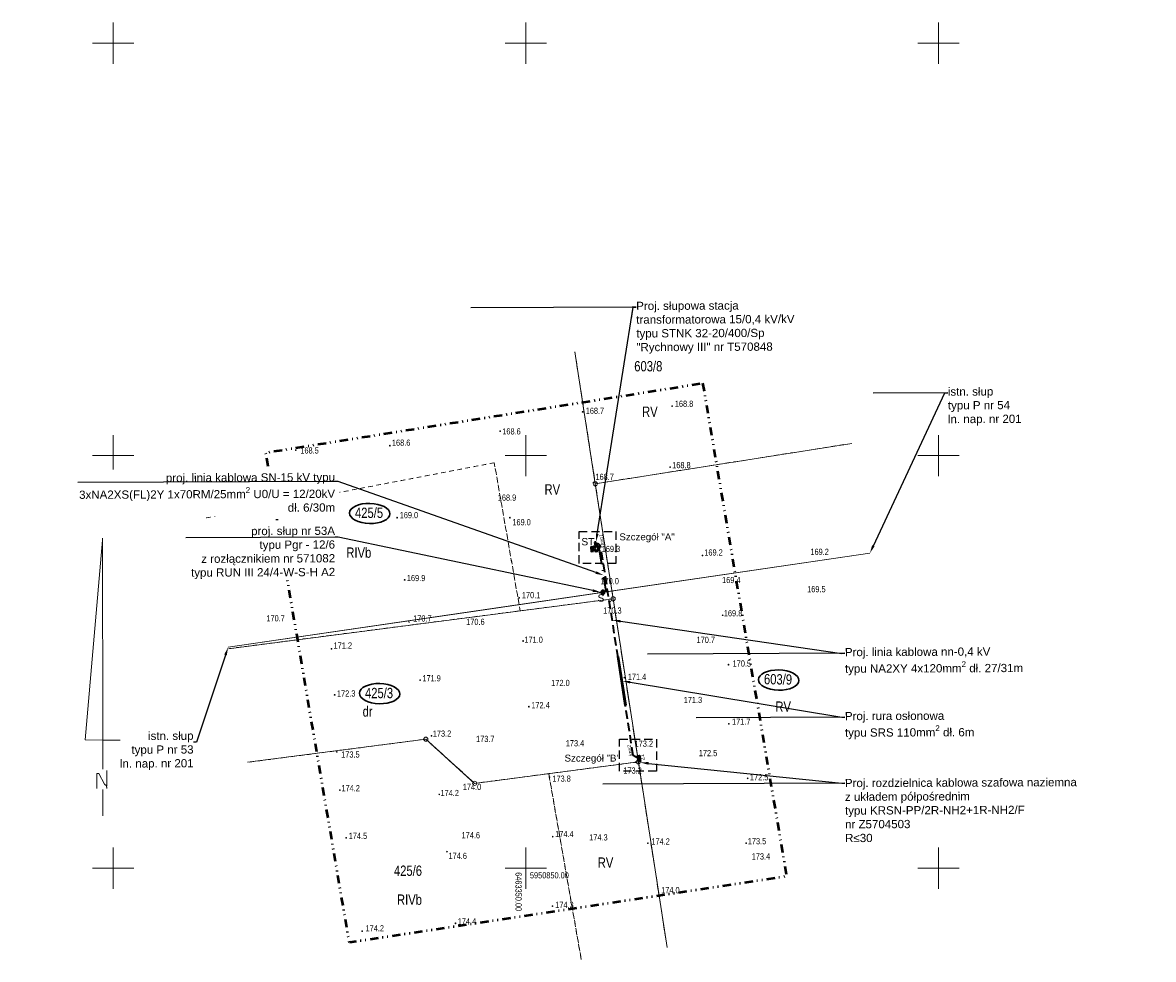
# Model space of a CAD drawing. Header units: metres. Extents: x 6463121 to 6463533, y 5950839 to 5951040.
# Tile 2 of 6: x 6463289 to 6463426, y 5950839 to 5950952. Entities that reach past the tile are written whole.
import ezdxf
from ezdxf import colors
from ezdxf.entities.mleader import LeaderData, LeaderLine
from ezdxf.enums import TextEntityAlignment as Align
from ezdxf.math import Vec2, Vec3

# ---------------------------------------------------------------- set-up
doc = ezdxf.new("R2010")
doc.units = ezdxf.units.M
doc.header["$MEASUREMENT"] = 0
for name, pattern in [('DASHDOT', [1, 0.5, -0.25, 0, -0.25]), ('DASHED', [0.75, 0.5, -0.25]), ('DASHED2', [0.375, 0.25, -0.125]), ('L_0_03', [1, 0.5, -0.5]), ('L_0_0B', [2.5, 1, -0.5, 0, -0.5, 0, -0.5])]:
    doc.linetypes.add(name, pattern=pattern)
doc.layers.get('0').update_dxf_attribs({"linetype": 'CONTINUOUS', "lineweight": 18})
for name, color, linetype, lineweight in [('BDOT500_RT_PW01_', 7, 'CONTINUOUS', 18), ('E-Proj. kabel SN', 1, 'DASHDOT', 35), ('E_proj_linia nap SN-15kV', 1, 'CONTINUOUS', 35), ('E_proj_urządzenia', 1, 'CONTINUOUS', 20), ('EGIB_D03_', 7, 'CONTINUOUS', 18), ('EGIB_KL_DR_', 96, 'L_0_03', 13), ('EGIB_KL_R_RIVB_', 96, 'L_0_03', 13), ('EGIB_KL_R_RV_', 96, 'L_0_03', 13), ('GES_PrzewodElektroenergetyczny', 7, 'CONTINUOUS', 18), ('R2V', 7, 'CONTINUOUS', 18), ('siatka', 7, 'CONTINUOUS', 18), ('zakres', 7, 'L_0_0B', 50)]:
    doc.layers.add(name, color=color, linetype=linetype, lineweight=lineweight)
doc.layers.add('BRANŻA_ELEKTRYCZNA_OPISY', color=7, linetype='CONTINUOUS')
doc.layers.add('proj_urządz_enn-opisy', color=7, linetype='CONTINUOUS')
for name, color, linetype, lineweight, true_color in [('E- kabel nN', 7, 'DASHED2', 35, 0x007299), ('E- proj_urządz._enn-rury ochronne', 7, 'CONTINUOUS', 35, 0x007299), ('złącze nn', 7, 'CONTINUOUS', 35, 0x007299)]:
    doc.layers.add(name, color=color, linetype=linetype, lineweight=lineweight, true_color=true_color)
doc.styles.add('Arial CE', font='arial.ttf')
doc.styles.get("Standard").update_dxf_attribs({"font": 'simplex.shx'})
doc.linetypes.add('L_0_AD_SHX_E', pattern='A,0,-0.6,-1.2,-1.2,-1.2,-1.2,-1.2,[5,rychnowy-425-5_2300127.shx,S=0.05,R=0,X=0,Y=0],-1.2,[6,rychnowy-425-5_2300127.shx,S=0.05,R=0,X=0,Y=0],-1.2,[7,rychnowy-425-5_2300127.shx,S=0.05,R=0,X=0,Y=0],-1.2,-1.2,-0.6', length=12)
doc.linetypes.add('L_0_AD_SHX_S', pattern='A,0,-0.6,-1.2,-1.2,[1,rychnowy-425-5_2300127.shx,S=0.05,R=0,X=0,Y=0],-1.2,[2,rychnowy-425-5_2300127.shx,S=0.05,R=0,X=0,Y=0],-1.2,[3,rychnowy-425-5_2300127.shx,S=0.05,R=0,X=0,Y=0],-1.2,[4,rychnowy-425-5_2300127.shx,S=0.05,R=0,X=0,Y=0],-1.2,-1.2,-1.2,-1.2,-0.6', length=12)

# ---------------------------------------------------------------- blocks, each defined once
blk = doc.blocks.new('OTRS')
at = {"linetype": 'Continuous', "lineweight": 13}
blk.add_hatch(color=0, dxfattribs=at).paths.add_polyline_path([(0, -0.090553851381, 1), (0, 0.090553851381, 1)])
at = {"color": 0, "linetype": 'Continuous', "lineweight": 13}
blk.add_circle((0, 0), 0.090553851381, dxfattribs=at)
blk = doc.blocks.new('A$Cf67e953c')
at = {"layer": 'E_proj_linia nap SN-15kV', "linetype": 'ByBlock'}
blk.add_circle((-11.06038669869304, 13.43490987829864), 0.218, dxfattribs=at)
at = {"layer": 'E_proj_urządzenia', "linetype": 'ByBlock', "lineweight": 35}
blk.add_circle((-11.06038669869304, 13.43490987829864), 0.3749999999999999, dxfattribs=at)
blk = doc.blocks.new('G$C90C6C410')
at = {"layer": 'E_proj_linia nap SN-15kV'}
blk.add_blockref('A$Cf67e953c', (-5.51993443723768, -43.09478038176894), dxfattribs=at)
blk = doc.blocks.new('G$CBBB1C067')
at = {"linetype": 'Continuous'}
blk.add_blockref('G$C90C6C410', (0, 0), dxfattribs=at)

msp = doc.modelspace()

# ---------------------------------------------------------------- hatches: boundary and pattern name
at = {"layer": 'złącze nn', "lineweight": 35, "extrusion": (-1.033611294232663e-16, 6.568161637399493e-17, -1)}
h = msp.add_hatch(color=256, dxfattribs=at)
h.dxf.hatch_style = 1
h.paths.add_polyline_path([(-6463363.648404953, 5950862.88110569), (-6463363.534450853, 5950863.617338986), (-6463363.776567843, 5950863.654813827), (-6463363.890521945, 5950862.918580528)])

# ---------------------------------------------------------------- linework, layer by layer
msp.add_line((6463361.14892826, 5950878.974277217), (6463361.42867993, 5950877.166862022))
for p in [(6463367.724953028, 5950906.014289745), (6463356.89259133, 5950905.319715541), (6463346.88411164, 5950902.970940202), (6463322.120156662, 5950900.672464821), (6463333.520216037, 5950901.214132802), (6463367.481780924, 5950898.599555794), (6463358.189214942, 5950896.752187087), (6463322.454708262, 5950894.635144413), (6463334.413612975, 5950892.479709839), (6463348.070343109, 5950892.487508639), (6463358.968669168, 5950888.460750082), (6463371.413515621, 5950887.903042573), (6463323.651749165, 5950886.247693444), (6463335.3256238, 5950884.95393835), (6463349.19271308, 5950882.755822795), (6463360.24963286, 5950882.354219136), (6463335.85276557, 5950879.84258119), (6463373.860007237, 5950880.649735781), (6463349.685996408, 5950877.536527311), (6463326.460943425, 5950876.570844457), (6463374.573042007, 5950874.662025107), (6463337.192425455, 5950872.795754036), (6463361.935363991, 5950873.088057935), (6463326.843259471, 5950871.00925059), (6463350.359732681, 5950869.573618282), (6463374.614419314, 5950867.495488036), (6463338.574703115, 5950866.036108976), (6463327.088415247, 5950864.097719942), (6463363.316191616, 5950862.844254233), (6463352.876762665, 5950861.015115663), (6463376.886088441, 5950860.883497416), (6463327.466940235, 5950859.460529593), (6463339.517581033, 5950858.936731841), (6463328.225504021, 5950853.670315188), (6463353.26100819, 5950853.814987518), (6463364.795651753, 5950853.010858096), (6463376.694484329, 5950853.020086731), (6463340.454352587, 5950851.995071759), (6463366.080812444, 5950846.734261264), (6463353.228385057, 5950845.400040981), (6463341.480254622, 5950843.305990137), (6463330.174028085, 5950842.343117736)]:
    msp.add_point(p)
at = {"layer": 'BRANŻA_ELEKTRYCZNA_OPISY', "color": 3, "lineweight": 30}
for centre in [(6463380.638056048, 5950872.795193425), (6463332.286332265, 5950871.150814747)]:
    msp.add_ellipse(centre, major_axis=(2.452642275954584, -0.0538435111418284), ratio=0.4987783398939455, dxfattribs=at)
at = {"layer": 'E- proj_urządz._enn-rury ochronne'}
for points in [[(6463361.102556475, 5950875.645442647), (6463362.020308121, 5950869.71604707)], [(6463361.21126206, 5950875.662268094), (6463362.129013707, 5950869.732872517)]]:
    msp.add_lwpolyline(points, dxfattribs=at)
at = {"layer": 'EGIB_D03_', "linetype": 'Continuous', "lineweight": 18}
for points in [[(6463358.42, 5950896.59), (6463355.939679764, 5950912.592694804)], [(6463355.939679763, 5950912.592694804), (6463358.42, 5950896.59), (6463360.58, 5950882.65)], [(6463367.123327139, 5950840.38374079), (6463363.64, 5950862.88), (6463360.58, 5950882.65), (6463358.42, 5950896.59), (6463389.514834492, 5950901.486699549)], [(6463389.514834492, 5950901.48669955), (6463358.42, 5950896.59)], [(6463360.58, 5950882.65), (6463313.958052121, 5950876.595236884)], [(6463313.958052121, 5950876.595236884), (6463360.58, 5950882.65), (6463363.64, 5950862.88), (6463343.8, 5950860.27), (6463337.89, 5950865.63), (6463316.296184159, 5950862.826447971)], [(6463316.296184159, 5950862.826447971), (6463337.89, 5950865.63), (6463343.8, 5950860.27), (6463363.64, 5950862.88)], [(6463363.64, 5950862.88), (6463367.123327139, 5950840.38374079)]]:
    msp.add_lwpolyline(points, dxfattribs=at)
at = {"layer": 'EGIB_D03_', "lineweight": 18}
for centre in [(6463358.42, 5950896.59), (6463358.42, 5950896.59), (6463358.42, 5950896.59), (6463360.58, 5950882.65), (6463360.58, 5950882.65), (6463360.58, 5950882.65), (6463337.89, 5950865.63), (6463337.89, 5950865.63), (6463363.64, 5950862.88), (6463363.64, 5950862.88), (6463363.64, 5950862.88), (6463343.8, 5950860.27), (6463343.8, 5950860.27)]:
    msp.add_circle(centre, 0.25, dxfattribs=at)
at = {"layer": 'EGIB_KL_DR_', "lineweight": 13}
msp.add_lwpolyline([(6463313.957750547, 5950876.597012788), (6463349.32, 5950881.19), (6463360.58, 5950882.65), (6463363.64, 5950862.88), (6463352.78, 5950861.45), (6463343.8, 5950860.27), (6463337.89, 5950865.63), (6463316.296184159, 5950862.826447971)], dxfattribs=at)
at = {"layer": 'EGIB_KL_R_RIVB_', "lineweight": 13}
for points in [[(6463311.264803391, 5950892.455236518), (6463346.18, 5950899.14), (6463349.32, 5950881.19)], [(6463349.32, 5950881.19), (6463313.957750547, 5950876.597012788)], [(6463316.296184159, 5950862.826447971), (6463337.89, 5950865.63), (6463343.8, 5950860.27), (6463352.78, 5950861.45)], [(6463352.78, 5950861.45), (6463356.721084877, 5950838.932577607)]]:
    msp.add_lwpolyline(points, dxfattribs=at)
at = {"layer": 'EGIB_KL_R_RV_', "lineweight": 13}
for points in [[(6463355.939679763, 5950912.592694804), (6463358.42, 5950896.59), (6463360.58, 5950882.65), (6463349.32, 5950881.19), (6463346.18, 5950899.14), (6463311.264803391, 5950892.455236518)], [(6463389.514834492, 5950901.48669955), (6463358.42, 5950896.59), (6463355.939679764, 5950912.592694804)], [(6463367.123327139, 5950840.38374079), (6463363.64, 5950862.88), (6463360.58, 5950882.65), (6463358.42, 5950896.59), (6463389.514834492, 5950901.486699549)], [(6463352.78, 5950861.45), (6463363.64, 5950862.88), (6463367.123327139, 5950840.38374079)], [(6463356.721084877, 5950838.932577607), (6463352.78, 5950861.45)]]:
    msp.add_lwpolyline(points, dxfattribs=at)
at = {"layer": 'GES_PrzewodElektroenergetyczny', "color": 1, "linetype": 'Continuous'}
msp.add_line((6463313.926633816, 5950876.780252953), (6463391.691060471, 5950888.171981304), dxfattribs=at)
at = {"layer": 'GES_PrzewodElektroenergetyczny', "color": 1, "linetype": 'L_0_AD_SHX_E'}
msp.add_line((6463344.984999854, 5950881.330000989), (6463391.69106031, 5950888.171982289), dxfattribs=at)
at = {"layer": 'GES_PrzewodElektroenergetyczny', "color": 1, "linetype": 'L_0_AD_SHX_S'}
msp.add_line((6463313.926633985, 5950876.780251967), (6463344.985000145, 5950881.329999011), dxfattribs=at)
at = {"layer": 'proj_urządz_enn-opisy', "color": 0, "linetype": 'DASHED', "ltscale": 2}
msp.add_lwpolyline([(6463361.358743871, 5950865.621839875), (6463365.823021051, 5950865.621839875), (6463365.823021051, 5950861.756065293), (6463361.358743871, 5950861.756065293)], close=True, dxfattribs=at)
at = {"layer": 'R2V'}
for points in [[(6463298.73812048, 5950865.528518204, 0), (6463300.842134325, 5950865.528518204, 0)], [(6463298.73812048, 5950865.528518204, 0), (6463298.73812048, 5950861.982872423, 0)], [(6463299.205683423, 5950859.956790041, 0), (6463299.244645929, 5950859.995752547, 0), (6463299.244645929, 5950861.827015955, 0)], [(6463299.205683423, 5950859.956790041, 0), (6463298.932939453, 5950860.190565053, 0), (6463298.270564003, 5950861.476353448, 0), (6463298.036788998, 5950861.476353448, 0), (6463298.036788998, 5950859.645083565, 0)], [(6463298.73812048, 5950856.333219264, 0), (6463298.73812048, 5950859.52819607, 0)], [(6463299.205683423, 5950859.956790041, 0), (6463299.205683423, 5950859.839902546, 0), (6463299.244645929, 5950859.800933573, 0), (6463299.244645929, 5950859.645083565, 0)]]:
    msp.add_polyline3d(points, dxfattribs=at)
at = {"layer": 'siatka', "color": 7, "linetype": 'Continuous', "lineweight": 13, "flags": 128}
for points in [[(6463300, 5950947.5), (6463300, 5950952.5)], [(6463350, 5950947.5), (6463350, 5950952.5)], [(6463400, 5950947.5), (6463400, 5950952.5)], [(6463297.5, 5950950), (6463302.5, 5950950)], [(6463347.5, 5950950), (6463352.5, 5950950)], [(6463397.5, 5950950), (6463402.5, 5950950)], [(6463300, 5950897.5), (6463300, 5950902.5)], [(6463350, 5950897.5), (6463350, 5950902.5)], [(6463400, 5950897.5), (6463400, 5950902.5)], [(6463297.5, 5950900), (6463302.5, 5950900)], [(6463347.5, 5950900), (6463352.5, 5950900)], [(6463397.5, 5950900), (6463402.5, 5950900)], [(6463300, 5950847.5), (6463300, 5950852.5)], [(6463350, 5950847.5), (6463350, 5950852.5)], [(6463400, 5950847.5), (6463400, 5950852.5)], [(6463297.5, 5950850), (6463302.5, 5950850)], [(6463347.5, 5950850), (6463352.5, 5950850)], [(6463397.5, 5950850), (6463402.5, 5950850)]]:
    msp.add_lwpolyline(points, dxfattribs=at)
at = {"layer": 'zakres', "lineweight": 50, "flags": 128}
msp.add_lwpolyline([(6463371.429999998, 5950908.789999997), (6463381.599999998, 5950848.999999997), (6463328.617241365, 5950840.965953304), (6463318.489999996, 5950900.369999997)], close=True, dxfattribs=at)
at = {"layer": 'złącze nn', "lineweight": 35}
msp.add_lwpolyline([(6463363.890521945, 5950862.918580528), (6463363.648404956, 5950862.881105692), (6463363.534450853, 5950863.617338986), (6463363.776567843, 5950863.654813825)], close=True, dxfattribs=at)

# ---------------------------------------------------------------- block references
at = {"linetype": 'Continuous', "xscale": 0.5, "yscale": 0.5, "zscale": 0.5}
for p in [(6463367.724953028, 5950906.014289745), (6463356.89259133, 5950905.319715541), (6463346.88411164, 5950902.970940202), (6463322.120156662, 5950900.672464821), (6463333.520216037, 5950901.214132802), (6463367.481780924, 5950898.599555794), (6463358.189214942, 5950896.752187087), (6463322.454708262, 5950894.635144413), (6463334.413612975, 5950892.479709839), (6463348.070343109, 5950892.487508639), (6463358.968669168, 5950888.460750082), (6463371.413515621, 5950887.903042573), (6463323.651749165, 5950886.247693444), (6463335.3256238, 5950884.95393835), (6463349.19271308, 5950882.755822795), (6463335.85276557, 5950879.84258119), (6463373.860007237, 5950880.649735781), (6463349.685996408, 5950877.536527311), (6463326.460943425, 5950876.570844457), (6463374.573042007, 5950874.662025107), (6463337.192425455, 5950872.795754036), (6463361.935363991, 5950873.088057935), (6463326.843259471, 5950871.00925059), (6463350.359732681, 5950869.573618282), (6463374.614419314, 5950867.495488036), (6463338.574703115, 5950866.036108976), (6463327.088415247, 5950864.097719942), (6463363.316191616, 5950862.844254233), (6463352.876762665, 5950861.015115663), (6463376.886088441, 5950860.883497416), (6463327.466940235, 5950859.460529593), (6463339.517581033, 5950858.936731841), (6463328.225504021, 5950853.670315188), (6463353.26100819, 5950853.814987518), (6463340.454352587, 5950851.995071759), (6463364.795651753, 5950853.010858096), (6463376.694484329, 5950853.020086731), (6463366.080812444, 5950846.734261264), (6463353.228385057, 5950845.400040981), (6463341.480254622, 5950843.305990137), (6463330.174028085, 5950842.343117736)]:
    msp.add_blockref('OTRS', p, dxfattribs=at)

# ---------------------------------------------------------------- texts
at = {"layer": 'BDOT500_RT_PW01_', "color": 7, "style": 'Arial CE', "width": 0.78}
for s, p in [('168.7', (6463357.259999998, 5950905.819999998)), ('168.8', (6463368.059999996, 5950906.669999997)), ('168.6', (6463347.149999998, 5950903.319999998)), ('168.6', (6463333.779999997, 5950901.949999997)), ('168.5', (6463322.679999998, 5950901.009999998)), ('168.8', (6463367.739999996, 5950899.229999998)), ('168.7', (6463358.439999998, 5950897.809999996)), ('168.8', (6463322.759999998, 5950894.449999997)), ('169.0', (6463334.719999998, 5950893.169999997)), ('169.0', (6463348.369999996, 5950892.309999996)), ('169.3', (6463359.199999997, 5950889.069999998)), ('169.2', (6463371.629999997, 5950888.639999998)), ('169.7', (6463323.779999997, 5950886.639999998)), ('169.9', (6463335.589999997, 5950885.539999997)), ('170.1', (6463349.529999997, 5950883.469999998)), ('169.8', (6463373.999999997, 5950881.269999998)), ('170.7', (6463318.565256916, 5950880.66)), ('170.7', (6463336.349999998, 5950880.639999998)), ('171.0', (6463349.829999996, 5950878.059999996)), ('171.2', (6463326.709999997, 5950877.359999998)), ('170.5', (6463375.059999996, 5950875.179999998)), ('171.9', (6463337.469999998, 5950873.389999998)), ('171.4', (6463362.359999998, 5950873.559999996)), ('172.3', (6463327.119999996, 5950871.549999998)), ('172.4', (6463350.669999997, 5950870.129999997)), ('171.7', (6463374.989999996, 5950868.129999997)), ('173.2', (6463338.729999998, 5950866.679999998)), ('173.5', (6463327.629999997, 5950864.149999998)), ('173.2', (6463361.819999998, 5950862.199999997)), ('173.8', (6463353.219999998, 5950861.219999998)), ('172.5', (6463377.159999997, 5950861.389999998)), ('174.2', (6463327.659999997, 5950860.069999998)), ('174.2', (6463339.659999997, 5950859.479999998)), ('174.5', (6463328.539999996, 5950854.279999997)), ('174.4', (6463353.569999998, 5950854.509999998)), ('174.2', (6463365.219999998, 5950853.609999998)), ('173.5', (6463376.899999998, 5950853.639999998)), ('174.6', (6463340.629999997, 5950851.859999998)), ('174.0', (6463366.399999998, 5950847.699999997)), ('174.3', (6463353.569999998, 5950845.919999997)), ('174.4', (6463341.749999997, 5950843.909999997)), ('174.2', (6463330.579999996, 5950843.079999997))]:
    msp.add_text(s, height=0.75, dxfattribs=at).set_placement(p, align=Align.TOP_LEFT)
at = {"layer": 'BDOT500_RT_PW01_', "style": 'Arial CE'}
for s, width, p in [('168.9', 0.78, (6463346.605256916, 5950895.29)), ('169.2', 0.78, (6463384.485256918, 5950888.72)), ('170.0', 0.78, (6463359.045256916, 5950885.17)), ('169.4', 0.78, (6463373.785256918, 5950885.3)), ('169.5', 0.78, (6463384.095256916, 5950884.19)), ('170.3', 0.78, (6463359.375256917, 5950881.600000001)), ('170.6', 0.78, (6463342.775256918, 5950880.23)), ('170.7', 0.7799999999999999, (6463370.691116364, 5950878.040476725)), ('172.0', 0.78, (6463353.085256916, 5950872.82)), ('171.3', 0.78, (6463369.135256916, 5950870.76)), ('173.7', 0.78, (6463343.975256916, 5950866.04)), ('173.4', 0.78, (6463354.845256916, 5950865.51)), ('173.2', 0.78, (6463363.185256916, 5950865.46)), ('172.5', 0.78, (6463370.965256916, 5950864.32)), ('174.0', 0.78, (6463342.365256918, 5950860.22)), ('174.6', 0.78, (6463342.215256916, 5950854.36)), ('174.3', 0.78, (6463357.685256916, 5950854.100000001)), ('173.4', 0.78, (6463377.375256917, 5950851.79))]:
    msp.add_text(s, height=0.75, dxfattribs=dict(at, width=width)).set_placement(p, align=Align.TOP_LEFT)
at = {"layer": 'EGIB_D03_', "style": 'Arial CE', "width": 0.78}
for s, p in [('603/8', (6463363.139999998, 5950911.469999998)), ('425/5', (6463329.299999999, 5950893.699999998)), ('425/3', (6463330.509999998, 5950871.849999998)), ('425/6', (6463334.019999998, 5950850.309999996))]:
    msp.add_text(s, height=1.25, dxfattribs=at).set_placement(p, align=Align.TOP_LEFT)
msp.add_text('603/9', height=1.25, rotation=-0.9000000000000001, dxfattribs=at).set_placement((6463378.869999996, 5950873.539999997), align=Align.TOP_LEFT)
at = {"layer": 'EGIB_KL_DR_', "style": 'Arial CE', "width": 0.78}
msp.add_text('dr', height=1.25, dxfattribs=at).set_placement((6463330.229999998, 5950869.609999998), align=Align.TOP_LEFT)
at = {"layer": 'EGIB_KL_R_RIVB_', "style": 'Arial CE', "width": 0.78}
for p in [(6463328.253952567, 5950888.875), (6463334.389999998, 5950846.799999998)]:
    msp.add_text('RIVb', height=1.25, dxfattribs=at).set_placement(p, align=Align.TOP_LEFT)
at = {"layer": 'EGIB_KL_R_RV_', "style": 'Arial CE', "width": 0.78}
for p in [(6463364.089999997, 5950905.949999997), (6463352.269999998, 5950896.529999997), (6463380.239999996, 5950870.199999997), (6463358.715592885, 5950851.295)]:
    msp.add_text('RV', height=1.25, dxfattribs=at).set_placement(p, align=Align.TOP_LEFT)
at = {"layer": 'proj_urządz_enn-opisy', "char_height": 0.44352, "width": 24.14833057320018, "attachment_point": 1}
for s, insert, rotation in [('{\\fArial|b0|i0|c238|p34;knn2}', (6463362.496406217, 5950863.575146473), 99.17019452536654), ('{\\fArial|b0|i0|c238|p34;Z1}', (6463363.974229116, 5950863.032874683), 99.81594658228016)]:
    msp.add_mtext(s, dxfattribs=dict(at, insert=insert, rotation=rotation))
at = {"layer": 'proj_urządz_enn-opisy', "color": 0, "insert": (6463354.696292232, 5950863.754029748), "char_height": 0.8399999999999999, "width": 128.821548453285, "attachment_point": 1}
msp.add_mtext('{\\fArial|b0|i0|c238|p34;Szczegół "B" \\P }', dxfattribs=at)
at = {"layer": 'zakres', "style": 'Arial CE', "width": 0.78}
for s, rotation, p in [('6463350.00', -90, (6463349.5, 5950849.5)), ('5950850.00', -360, (6463350.5, 5950849.5))]:
    msp.add_text(s, height=0.75, rotation=rotation, dxfattribs=at).set_placement(p, align=Align.TOP_LEFT)

# ---------------------------------------------------------------- leaders
at = {"layer": 'E- proj_urządz._enn-rury ochronne'}
ml = msp.add_multileader_mtext('Standard', dxfattribs=at)
ml.set_content('\\A1;{\\fArial|b0|i0|c238|p34;Proj. linia kablowa nn-0,4 kV \\Ptypu NA2XY 4x120mm{\\H0.7x;\\S2^ ;} dł. 27/31m }', color=256)
ml.set_leader_properties()
ml.build(insert=Vec2(0, 0))
ml.multileader.update_dxf_attribs({"text_right_attachment_type": 6, "dogleg_length": 0.36, "arrow_head_size": 1})
ctx = ml.context
ctx.base_point, ctx.char_height, ctx.arrow_head_size, ctx.landing_gap_size, ctx.plane_origin, ctx.plane_x_axis, ctx.plane_y_axis = Vec3(6463388.66676352, 5950876.037245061), 1, 1, 0, Vec3(6463338.295699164, 5950816.353100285), Vec3(0.9999914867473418, 0.004126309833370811), Vec3(-0.004126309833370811, 0.9999914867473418)
ctx.right_attachment, ctx.attachment_type = 6, 2
notes = []
notes.append((ctx, [(1, (1, 1, 0), (6463388.306766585, 5950876.03575959), (0.9999914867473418, 0.004126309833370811), 0.36, [(0, [(6463360.472312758, 5950880.076885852), (6463388.306766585, 5950876.03575959)], 0, [])])]))
ctx.mtext.insert, ctx.mtext.text_direction, ctx.mtext.rotation, ctx.mtext.width, ctx.mtext.flow_direction = Vec3(6463388.664085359, 5950876.686284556), Vec3(0.9999914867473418, 0.004126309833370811), 0.004126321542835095, 37.3504157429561, 5
at = {"layer": 'proj_urządz_enn-opisy'}
ml = msp.add_multileader_mtext('Standard', dxfattribs=at)
ml.set_content('\\A1;{\\fArial|b0|i0|c238|p34;\\C7;istn. słup \\Ptypu P nr 53\\Pln. nap. nr 201}', color=256)
ml.set_leader_properties()
ml.build(insert=Vec2(0, 0))
ml.multileader.update_dxf_attribs({"text_right_attachment_type": 6, "dogleg_length": 0.36, "arrow_head_size": 1})
ctx = ml.context
ctx.base_point, ctx.char_height, ctx.arrow_head_size, ctx.landing_gap_size, ctx.plane_origin, ctx.plane_x_axis, ctx.plane_y_axis = Vec3(6463301.149864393, 5950865.876783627), 1, 1, 0, Vec3(6463255.170154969, 5950808.237935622), Vec3(0.9999914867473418, 0.004126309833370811), Vec3(-0.004126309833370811, 0.9999914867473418)
ctx.right_attachment, ctx.text_align_type, ctx.attachment_type = 6, 2, 2
notes.append((ctx, [(1, (1, 1, 0), (6463310.098372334, 5950865.274889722), (-0.9999914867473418, -0.004126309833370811), 0.36, [(0, [(6463313.926633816, 5950876.780252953), (6463310.098372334, 5950865.274889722)], 0, [])])]))
ctx.mtext.insert, ctx.mtext.text_direction, ctx.mtext.rotation, ctx.mtext.width, ctx.mtext.alignment, ctx.mtext.flow_direction = Vec3(6463309.733103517, 5950866.551019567), Vec3(0.9999914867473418, 0.004126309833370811), 0.004126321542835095, 11.746662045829, 3, 5
at = {"layer": 'złącze nn'}
ml = msp.add_multileader_mtext('Standard', dxfattribs=at)
ml.set_content('\\A1;{\\fArial|b0|i0|c238|p34;Proj. rura osłonowa\\Ptypu SRS 110mm{\\H0.7x;\\S2^ ;} dł. 6m }', color=256)
ml.set_leader_properties()
ml.build(insert=Vec2(0, 0))
ml.multileader.update_dxf_attribs({"text_right_attachment_type": 6, "dogleg_length": 0.36, "arrow_head_size": 1})
ctx = ml.context
ctx.base_point, ctx.char_height, ctx.arrow_head_size, ctx.landing_gap_size, ctx.plane_origin, ctx.plane_x_axis, ctx.plane_y_axis = Vec3(6463388.66676352, 5950868.28228325), 1, 1, 0, Vec3(6463339.493524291, 5950808.973784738), Vec3(0.9999914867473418, 0.004126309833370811), Vec3(-0.004126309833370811, 0.9999914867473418)
ctx.right_attachment, ctx.attachment_type = 6, 2
notes.append((ctx, [(1, (1, 1, 0), (6463388.306766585, 5950868.280797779), (0.9999914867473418, 0.004126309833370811), 0.36, [(0, [(6463361.670137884, 5950872.697570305), (6463388.306766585, 5950868.280797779)], 0, [])])]))
ctx.mtext.insert, ctx.mtext.text_direction, ctx.mtext.rotation, ctx.mtext.width, ctx.mtext.flow_direction = Vec3(6463388.664093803, 5950868.929276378), Vec3(0.9999914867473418, 0.004126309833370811), 0.004126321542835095, 37.3504157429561, 5
ml = msp.add_multileader_mtext('Standard', dxfattribs=at)
ml.set_content('\\A1;{\\fArial|b0|i0|c238|p34;Proj. rozdzielnica kablowa szafowa naziemna \\Pz układem półpośrednim \\Ptypu KRSN-PP/2R-NH2+1R-NH2/F \\Pnr Z5704503\\PR≤30 }', color=256)
ml.set_leader_properties()
ml.build(insert=Vec2(0, 0))
ml.multileader.update_dxf_attribs({"text_right_attachment_type": 6, "dogleg_length": 0.36, "arrow_head_size": 1})
ctx = ml.context
ctx.base_point, ctx.char_height, ctx.arrow_head_size, ctx.landing_gap_size, ctx.plane_origin, ctx.plane_x_axis, ctx.plane_y_axis = Vec3(6463388.66676352, 5950860.294893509), 1, 1, 0, Vec3(6463341.700089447, 5950799.07576774), Vec3(0.9999914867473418, 0.004126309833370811), Vec3(-0.004126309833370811, 0.9999914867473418)
ctx.right_attachment, ctx.attachment_type = 6, 2
notes.append((ctx, [(1, (1, 1, 0), (6463388.306766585, 5950860.293408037), (0.9999914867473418, 0.004126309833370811), 0.36, [(0, [(6463363.876703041, 5950862.799553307), (6463388.306766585, 5950860.293408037)], 0, [])])]))
ctx.mtext.insert, ctx.mtext.text_direction, ctx.mtext.rotation, ctx.mtext.width, ctx.mtext.flow_direction = Vec3(6463388.66462859, 5950860.812283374), Vec3(0.9999914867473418, 0.004126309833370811), 0.004126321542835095, 37.3504157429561, 5
for ctx, leaders in notes:
    for number, flags, end, landing, length, lines in leaders:
        leader = LeaderData()
        leader.index, (leader.has_last_leader_line, leader.has_dogleg_vector, leader.attachment_direction) = number, flags
        leader.last_leader_point, leader.dogleg_vector, leader.dogleg_length = Vec3(end), Vec3(landing), length
        for number, points, colour, breaks in lines:
            line = LeaderLine()
            line.index, line.vertices, line.color, line.breaks = number, Vec3.list(points), colors.encode_raw_color(colour), breaks
            leader.lines.append(line)
        ctx.leaders.append(leader)

# ---------------------------------------------------------------- next in the draw order: leaders
at = {"layer": 'proj_urządz_enn-opisy', "color": 1}
ml = msp.add_multileader_mtext('Standard', dxfattribs=at)
ml.set_content('\\A1;{\\fArial|b0|i0|c238|p34;\\C1;Proj. słupowa stacja \\Ptransformatorowa 15/0,4 kV/kV\\Ptypu STNK 32-20/400/Sp \\P\\pxt22.5;"Rychnowy III" nr T570848}', color=256)
ml.set_leader_properties()
ml.build(insert=Vec2(0, 0))
ml.multileader.update_dxf_attribs({"text_right_attachment_type": 6, "dogleg_length": 0.36, "arrow_head_size": 1})
ctx = ml.context
ctx.base_point, ctx.char_height, ctx.arrow_head_size, ctx.landing_gap_size, ctx.plane_origin, ctx.plane_x_axis, ctx.plane_y_axis = Vec3(6463363.379654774, 5950918.010843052), 1, 1, 0, Vec3(6463325.004181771, 5950853.394886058), Vec3(0.9999914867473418, 0.004126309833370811), Vec3(-0.004126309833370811, 0.9999914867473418)
ctx.right_attachment, ctx.attachment_type = 6, 2
notes = []
notes.append((ctx, [(1, (1, 1, 0), (6463363.019657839, 5950918.00935758), (0.9999914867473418, 0.004126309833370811), 0.36, [(0, [(6463358.502663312, 5950889.530043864), (6463363.019657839, 5950918.00935758)], 0, [])])]))
ctx.mtext.insert, ctx.mtext.text_direction, ctx.mtext.rotation, ctx.mtext.width, ctx.mtext.flow_direction = Vec3(6463363.376985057, 5950918.657836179), Vec3(0.9999914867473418, 0.004126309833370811), 0.004126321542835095, 37.3504157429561, 5
ctx.mtext.has_bg_fill, ctx.mtext.bg_color, ctx.mtext.bg_scale_factor, ctx.mtext.bg_transparency, ctx.mtext.use_window_bg_color = 1, -1023410175, 1.5, 0, 1
for ctx, leaders in notes:
    for number, flags, end, landing, length, lines in leaders:
        leader = LeaderData()
        leader.index, (leader.has_last_leader_line, leader.has_dogleg_vector, leader.attachment_direction) = number, flags
        leader.last_leader_point, leader.dogleg_vector, leader.dogleg_length = Vec3(end), Vec3(landing), length
        for number, points, colour, breaks in lines:
            line = LeaderLine()
            line.index, line.vertices, line.color, line.breaks = number, Vec3.list(points), colors.encode_raw_color(colour), breaks
            leader.lines.append(line)
        ctx.leaders.append(leader)

# ---------------------------------------------------------------- next in the draw order: texts
at = {"layer": 'proj_urządz_enn-opisy', "color": 0, "insert": (6463361.342963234, 5950890.579203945), "char_height": 0.8399999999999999, "width": 128.821548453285, "attachment_point": 1}
msp.add_mtext('{\\fArial|b0|i0|c238|p34;Szczegół "A" \\P }', dxfattribs=at)

# ---------------------------------------------------------------- next in the draw order: leaders
at = {"layer": 'proj_urządz_enn-opisy'}
ml = msp.add_multileader_mtext('Standard', dxfattribs=at)
ml.set_content('\\A1;{\\fArial|b0|i0|c238|p34;\\C7;istn. słup \\Ptypu P nr 54\\Pln. nap. nr 201}', color=256)
ml.set_leader_properties()
ml.build(insert=Vec2(0, 0))
ml.multileader.update_dxf_attribs({"text_right_attachment_type": 6, "dogleg_length": 0.36, "arrow_head_size": 1})
ctx = ml.context
ctx.base_point, ctx.char_height, ctx.arrow_head_size, ctx.landing_gap_size, ctx.plane_origin, ctx.plane_x_axis, ctx.plane_y_axis = Vec3(6463401.139118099, 5950907.630820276), 1, 1, 0, Vec3(6463369.514446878, 5950824.448195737), Vec3(0.9999914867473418, 0.004126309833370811), Vec3(-0.004126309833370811, 0.9999914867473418)
ctx.right_attachment, ctx.attachment_type = 6, 2
notes = []
notes.append((ctx, [(1, (1, 1, 0), (6463400.779121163, 5950907.629334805), (0.9999914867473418, 0.004126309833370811), 0.36, [(0, [(6463391.691060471, 5950888.171981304), (6463400.779121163, 5950907.629334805)], 0, [])])]))
ctx.mtext.insert, ctx.mtext.text_direction, ctx.mtext.rotation, ctx.mtext.width, ctx.mtext.flow_direction = Vec3(6463401.136482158, 5950908.269627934), Vec3(0.9999914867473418, 0.004126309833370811), 0.004126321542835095, 11.746662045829, 5
at = {"layer": 'proj_urządz_enn-opisy', "color": 1}
ml = msp.add_multileader_mtext('Standard', dxfattribs=at)
ml.set_content('\\A1;\\pxt22.5;{\\fArial|b0|i0|c238|p34;\\C1;proj. linia kablowa SN-15 kV typu\\P3xNA2XS(FL)2Y 1x70RM/25mm{\\H0.7x;\\S2^ ;} U0/U = 12/20kV\\P\\pt0;dł. 6/30m}', color=256)
ml.set_leader_properties()
ml.build(insert=Vec2(0, 0))
ml.multileader.update_dxf_attribs({"text_right_attachment_type": 6, "dogleg_length": 0.36, "arrow_head_size": 1})
ctx = ml.context
ctx.base_point, ctx.char_height, ctx.arrow_head_size, ctx.landing_gap_size, ctx.plane_origin, ctx.plane_x_axis, ctx.plane_y_axis = Vec3(6463295.962396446, 5950897.252017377), 1, 1, 0, Vec3(6463340.334769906, 5950823.34700587), Vec3(0.9999914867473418, 0.004126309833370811), Vec3(-0.004126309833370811, 0.9999914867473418)
ctx.right_attachment, ctx.text_align_type, ctx.attachment_type = 6, 2, 2
notes.append((ctx, [(1, (1, 1, 0), (6463327.244660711, 5950896.863700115), (-0.9999914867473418, -0.004126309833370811), 0.36, [(0, [(6463359.430017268, 5950885.500189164), (6463327.244660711, 5950896.863700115)], 0, [])])]))
ctx.mtext.insert, ctx.mtext.text_direction, ctx.mtext.rotation, ctx.mtext.width, ctx.mtext.alignment, ctx.mtext.flow_direction = Vec3(6463326.880393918, 5950897.896994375), Vec3(0.9999914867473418, 0.004126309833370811), 0.004126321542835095, 37.3504157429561, 3, 5
ctx.mtext.has_bg_fill, ctx.mtext.bg_color, ctx.mtext.bg_scale_factor, ctx.mtext.bg_transparency, ctx.mtext.use_window_bg_color = 1, -1023410175, 1.5, 0, 1
for ctx, leaders in notes:
    for number, flags, end, landing, length, lines in leaders:
        leader = LeaderData()
        leader.index, (leader.has_last_leader_line, leader.has_dogleg_vector, leader.attachment_direction) = number, flags
        leader.last_leader_point, leader.dogleg_vector, leader.dogleg_length = Vec3(end), Vec3(landing), length
        for number, points, colour, breaks in lines:
            line = LeaderLine()
            line.index, line.vertices, line.color, line.breaks = number, Vec3.list(points), colors.encode_raw_color(colour), breaks
            leader.lines.append(line)
        ctx.leaders.append(leader)

# ---------------------------------------------------------------- next in the draw order: leaders
ml = msp.add_multileader_mtext('Standard', dxfattribs=at)
ml.set_content('\\A1;\\pxt22.5;{\\fArial|b0|i0|c238|p34;\\C1;proj. słup nr 53A\\P\\pt0;typu Pgr - 12/6\\Pz rozłącznikiem nr 571082\\Ptypu RUN III 24/4-W-S-H A2}', color=256)
ml.set_leader_properties()
ml.build(insert=Vec2(0, 0))
ml.multileader.update_dxf_attribs({"text_right_attachment_type": 6, "dogleg_length": 0.36, "arrow_head_size": 1})
ctx = ml.context
ctx.base_point, ctx.char_height, ctx.arrow_head_size, ctx.landing_gap_size, ctx.plane_origin, ctx.plane_x_axis, ctx.plane_y_axis = Vec3(6463309.513784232, 5950890.680856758), 1, 1, 0, Vec3(6463261.8603781, 5950863.181548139), Vec3(0.9999914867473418, 0.004126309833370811), Vec3(-0.004126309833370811, 0.9999914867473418)
ctx.right_attachment, ctx.text_align_type, ctx.attachment_type = 6, 2, 2
notes = []
notes.append((ctx, [(1, (1, 1, 0), (6463327.244660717, 5950890.104969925), (-0.9999914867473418, -0.004126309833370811), 0.36, [(0, [(6463359.106163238, 5950883.43157268), (6463327.244660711, 5950890.104969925)], 0, [])])]))
ctx.mtext.insert, ctx.mtext.text_direction, ctx.mtext.rotation, ctx.mtext.width, ctx.mtext.alignment, ctx.mtext.flow_direction = Vec3(6463326.87930746, 5950891.401563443), Vec3(0.9999914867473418, 0.004126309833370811), 0.004126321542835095, 37.3504157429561, 3, 5
ctx.mtext.has_bg_fill, ctx.mtext.bg_color, ctx.mtext.bg_scale_factor, ctx.mtext.bg_transparency, ctx.mtext.use_window_bg_color = 1, -1023410175, 1.5, 0, 1
for ctx, leaders in notes:
    for number, flags, end, landing, length, lines in leaders:
        leader = LeaderData()
        leader.index, (leader.has_last_leader_line, leader.has_dogleg_vector, leader.attachment_direction) = number, flags
        leader.last_leader_point, leader.dogleg_vector, leader.dogleg_length = Vec3(end), Vec3(landing), length
        for number, points, colour, breaks in lines:
            line = LeaderLine()
            line.index, line.vertices, line.color, line.breaks = number, Vec3.list(points), colors.encode_raw_color(colour), breaks
            leader.lines.append(line)
        ctx.leaders.append(leader)

# ---------------------------------------------------------------- next in the draw order: linework, layer by layer
at = {"layer": 'BRANŻA_ELEKTRYCZNA_OPISY', "color": 3, "lineweight": 30}
msp.add_ellipse((6463331.091674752, 5950892.993045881), major_axis=(2.452642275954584, -0.0538435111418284), ratio=0.4987783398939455, dxfattribs=at)
at = {"layer": 'E- kabel nN', "ltscale": 4}
msp.add_lwpolyline([(6463363.577767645, 5950863.337478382), (6463363.014189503, 5950863.65436809), (6463359.097394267, 5950888.959937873, 0.328364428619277), (6463358.536533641, 5950889.327466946, -0.328364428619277)], format="xyb", dxfattribs=at)
at = {"layer": 'E-Proj. kabel SN', "ltscale": 3}
msp.add_lwpolyline([(6463359.549483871, 5950883.485988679, 0.2857832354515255), (6463359.693969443, 5950883.796720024), (6463358.91746509, 5950888.808049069)], format="xyb", dxfattribs=at)
at = {"layer": 'E_proj_linia nap SN-15kV'}
for p, q in [((6463358.502663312, 5950889.530043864), (6463358.318462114, 5950889.499245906)), ((6463358.318462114, 5950889.499245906), (6463358.386920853, 5950889.089797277)), ((6463358.570403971, 5950889.124890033), (6463358.502663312, 5950889.530043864))]:
    msp.add_line(p, q, dxfattribs=at)
msp.add_lwpolyline([(6463358.216246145, 5950888.406640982), (6463358.139921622, 5950888.958836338), (6463357.862422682, 5950888.920480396), (6463357.938747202, 5950888.368285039)], close=True, dxfattribs=at)
at = {"layer": 'proj_urządz_enn-opisy', "color": 0, "linetype": 'DASHED', "ltscale": 2}
msp.add_lwpolyline([(6463356.44810574, 5950890.800588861), (6463360.912382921, 5950890.800588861), (6463360.912382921, 5950886.934814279), (6463356.44810574, 5950886.934814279)], close=True, dxfattribs=at)
at = {"layer": 'R2V'}
for points in [[(6463298.73812048, 5950865.528518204, 0), (6463296.595150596, 5950865.567480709, 0), (6463298.713864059, 5950889.736813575, 0)], [(6463298.73812048, 5950865.528518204, 0), (6463298.713620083, 5950889.980305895, 0)]]:
    msp.add_polyline3d(points, dxfattribs=at)

# ---------------------------------------------------------------- next in the draw order: block references
at = {"layer": 'E_proj_linia nap SN-15kV', "xscale": -1, "rotation": 239.2160679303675}
msp.add_blockref('A$Cf67e953c', (6463352.665637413, 5950905.12865781), dxfattribs=at)
at = {"layer": 'E_proj_linia nap SN-15kV', "lineweight": 35, "xscale": -0.5999999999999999, "yscale": 0.5999999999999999, "zscale": 0.6, "rotation": 17.61584667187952}
msp.add_blockref('G$CBBB1C067', (6463344.463828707, 5950897.382334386), dxfattribs=at)

# ---------------------------------------------------------------- next in the draw order: texts
at = {"layer": 'proj_urządz_enn-opisy', "attachment_point": 1}
for s, insert, char_height, width, rotation in [('{\\fArial|b0|i0|c238|p34;knn1}', (6463359.07202794, 5950889.117233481), 0.44352, 24.14833057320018, 99.7701718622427), ('{\\fArial|b0|i0|c238|p34;ST}', (6463356.734804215, 5950890.016690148), 0.8870399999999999, 48.29666114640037, 359.65854863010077), ('{\\fArial|b0|i0|c238|p34;S}', (6463358.697346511, 5950883.180280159), 0.8870399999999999, 0.9227307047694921, 359.65854863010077)]:
    msp.add_mtext(s, dxfattribs=dict(at, insert=insert, char_height=char_height, width=width, rotation=rotation))

doc.saveas('drawing.dxf')
